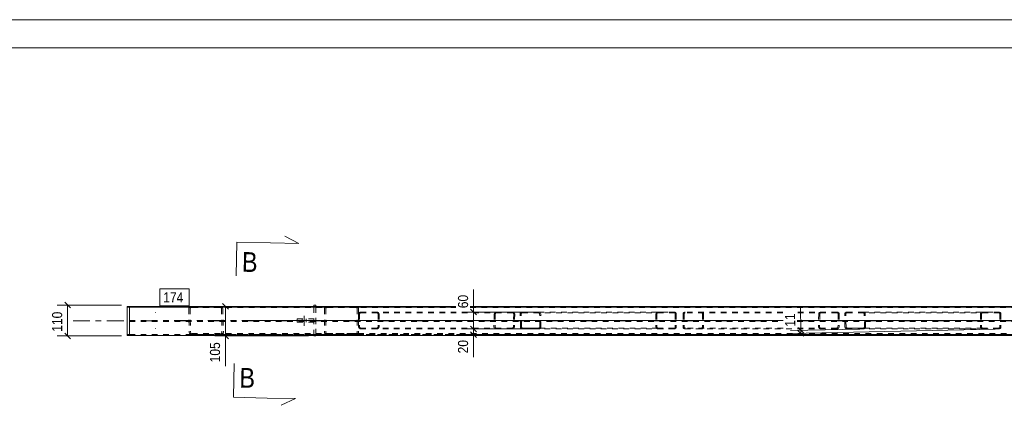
# Model space of a CAD drawing. Header units: millimetres. Extents: x 0 to 914, y 0 to 420.
# Tile 4 of 11: x 96 to 271, y 352 to 420. Entities that reach past the tile are written whole.
import ezdxf

# ---------------------------------------------------------------- set-up
doc = ezdxf.new("R2010")
doc.units = ezdxf.units.MM
for name, pattern in [('XKITLINE00', [0]), ('XKITLINE01', [4, 1, -1, 1, -1]), ('XKITLINE02', [4, 2, -2]), ('XKITLINE03', [6, 3, -1, 1, -1])]:
    doc.linetypes.add(name, pattern=pattern)
for name, color, linetype, lineweight in [('Arkusz rysunku', 3, 'Continuous', 0), ('Element', 2, 'Continuous', 0), ('Przekrój', 7, 'Continuous', 0), ('Wymiar', 4, 'Continuous', 0), ('Znak elementu', 2, 'Continuous', 0), ('Śruba', 3, 'Continuous', 0)]:
    doc.layers.add(name, color=color, linetype=linetype, lineweight=lineweight)
doc.styles.add('ARIAL', font='ARIAL.TTF')

msp = doc.modelspace()

# ---------------------------------------------------------------- linework, layer by layer
at = {"layer": 'Arkusz rysunku', "linetype": 'XKITLINE00', "lineweight": 0}
for p, q in [((914, 420), (0, 420)), ((909, 415), (5, 415))]:
    msp.add_line(p, q, dxfattribs=at)
at = {"layer": 'Element', "linetype": 'XKITLINE00', "lineweight": 0}
for p, q in [((115.18, 363.95), (115.18, 369.09)), ((115.58, 369.09), (115.18, 369.09)), ((115.18, 368.95), (115.58, 368.95)), ((115.58, 369.09), (115.58, 369.08)), ((173.5, 369.09), (115.58, 369.09)), ((115.58, 368.95), (115.58, 369.09)), ((115.58, 369.08), (173.5, 369.08)), ((115.58, 363.94), (115.58, 368.96)), ((115.58, 368.96), (173.5, 368.96)), ((115.58, 368.94), (173.5, 368.94)), ((126.57, 369.09), (155.75, 369.09)), ((126.57, 369.09), (126.57, 369.09)), ((131.66, 369.09), (131.67, 369.09)), ((148.32, 369.34), (148.32, 369.09)), ((148.62, 369.34), (148.32, 369.34)), ((148.62, 369.09), (148.62, 369.34)), ((155.75, 369.09), (155.76, 369.09)), ((664.28, 369.09), (176.02, 369.09)), ((176.02, 369.08), (664.28, 369.08)), ((176.02, 368.96), (664.28, 368.96)), ((176.02, 368.94), (664.28, 368.94)), ((115.18, 363.95), (115.58, 363.95)), ((115.58, 363.94), (664.28, 363.94)), ((148.32, 363.84), (148.32, 363.94)), ((148.32, 363.84), (148.62, 363.84)), ((148.62, 363.84), (148.62, 363.94))]:
    msp.add_line(p, q, dxfattribs=at)
at = {"layer": 'Element', "linetype": 'XKITLINE01', "lineweight": 0}
for p, q in [((115.58, 368.96), (115.58, 369.09)), ((115.58, 363.95), (115.58, 369.09)), ((126.13, 368.85), (126.1, 368.69)), ((126.1, 368.69), (126.19, 364.49)), ((126.23, 368.98), (126.13, 368.85)), ((126.39, 369.06), (126.23, 368.98)), ((126.34, 368.69), (126.36, 368.77)), ((126.34, 368.69), (126.43, 364.49)), ((126.36, 368.77), (126.41, 368.84)), ((126.39, 369.06), (126.57, 369.09)), ((126.41, 368.84), (126.48, 368.88)), ((126.48, 368.88), (126.58, 368.89)), ((155.75, 368.89), (126.58, 368.89)), ((126.58, 368.89), (131.67, 368.89)), ((131.67, 369.09), (131.85, 369.06)), ((131.67, 368.89), (131.76, 368.88)), ((131.76, 368.88), (131.84, 368.84)), ((131.84, 368.84), (131.89, 368.77)), ((132.01, 368.98), (131.85, 369.06)), ((131.89, 368.77), (131.91, 368.69)), ((131.91, 368.69), (132, 364.49)), ((132.12, 368.85), (132.01, 368.98)), ((132.16, 368.69), (132.12, 368.85)), ((132.16, 368.69), (132.25, 364.49)), ((148.32, 363.94), (148.32, 369.09)), ((148.62, 363.94), (148.62, 369.09)), ((148.62, 364.09), (148.62, 369.09)), ((148.62, 369.09), (173.5, 369.09)), ((148.62, 368.89), (173.5, 368.89)), ((150.18, 368.69), (150.21, 368.85)), ((150.18, 368.69), (150.18, 364.49)), ((150.44, 368.77), (150.42, 368.69)), ((150.42, 368.69), (150.42, 364.49)), ((150.49, 368.84), (150.44, 368.77)), ((150.48, 369.06), (150.65, 369.09)), ((150.57, 368.88), (150.49, 368.84)), ((150.66, 368.89), (150.57, 368.88)), ((150.65, 369.09), (150.66, 369.09)), ((155.84, 368.88), (155.75, 368.89)), ((155.76, 369.09), (155.94, 369.06)), ((155.92, 368.84), (155.84, 368.88)), ((155.97, 368.77), (155.92, 368.84)), ((155.99, 368.69), (155.97, 368.77)), ((155.99, 368.69), (155.99, 364.49)), ((156.2, 368.85), (156.24, 368.69)), ((156.24, 368.69), (156.24, 364.49)), ((176.02, 369.09), (623.17, 369.09)), ((176.02, 368.89), (623.17, 368.89)), ((148.32, 366.89), (145.32, 366.89)), ((145.32, 366.89), (145.32, 366.29)), ((148.32, 366.89), (148.32, 366.29)), ((156.24, 367.79), (156.26, 367.91)), ((156.24, 367.79), (156.24, 365.39)), ((156.26, 367.91), (156.34, 368.01)), ((156.34, 368.01), (156.46, 368.07)), ((156.43, 367.85), (156.42, 367.79)), ((156.42, 367.79), (156.42, 365.39)), ((156.47, 367.9), (156.43, 367.85)), ((156.46, 368.07), (156.6, 368.09)), ((156.53, 367.93), (156.47, 367.9)), ((156.6, 367.94), (156.53, 367.93)), ((183.57, 368.09), (156.6, 368.09)), ((183.57, 367.94), (156.6, 367.94)), ((159.51, 368.09), (159.65, 368.07)), ((159.58, 367.93), (159.51, 367.94)), ((159.64, 367.9), (159.58, 367.93)), ((159.67, 367.85), (159.64, 367.9)), ((159.65, 368.07), (159.76, 368.01)), ((159.69, 367.79), (159.67, 367.85)), ((159.69, 367.79), (159.69, 365.39)), ((159.76, 368.01), (159.84, 367.91)), ((159.84, 367.91), (159.87, 367.79)), ((159.87, 367.79), (159.87, 365.39)), ((180.3, 367.79), (180.24, 365.39)), ((180.33, 367.91), (180.3, 367.79)), ((180.41, 368.01), (180.33, 367.91)), ((180.53, 368.07), (180.41, 368.01)), ((180.48, 367.79), (180.43, 365.39)), ((180.48, 367.79), (180.49, 367.85)), ((180.49, 367.85), (180.53, 367.9)), ((180.67, 368.09), (180.53, 368.07)), ((180.53, 367.9), (180.59, 367.93)), ((180.59, 367.93), (180.66, 367.94)), ((183.71, 368.07), (183.57, 368.09)), ((183.57, 367.94), (183.64, 367.93)), ((183.64, 367.93), (183.7, 367.9)), ((183.7, 367.9), (183.74, 367.85)), ((183.75, 367.79), (183.7, 365.39)), ((183.83, 368.01), (183.71, 368.07)), ((183.74, 367.85), (183.75, 367.79)), ((183.91, 367.91), (183.83, 368.01)), ((183.93, 367.79), (183.88, 365.39)), ((183.93, 367.79), (183.91, 367.91)), ((184.92, 367.91), (184.9, 367.79)), ((184.95, 365.39), (184.9, 367.79)), ((185, 368.01), (184.92, 367.91)), ((185.12, 368.07), (185, 368.01)), ((185.08, 367.79), (185.09, 367.85)), ((185.13, 365.39), (185.08, 367.79)), ((185.09, 367.85), (185.13, 367.9)), ((185.25, 368.09), (185.12, 368.07)), ((185.13, 367.9), (185.19, 367.93)), ((185.19, 367.93), (185.26, 367.94)), ((185.25, 368.09), (188.16, 368.09)), ((185.26, 367.94), (209.32, 367.94)), ((185.26, 367.94), (188.17, 367.94)), ((188.16, 368.09), (212.23, 368.09)), ((188.3, 368.07), (188.16, 368.09)), ((188.17, 367.94), (188.24, 367.93)), ((188.24, 367.93), (188.29, 367.9)), ((188.29, 367.9), (188.34, 367.85)), ((188.42, 368.01), (188.3, 368.07)), ((188.34, 367.85), (188.35, 367.79)), ((188.4, 365.39), (188.35, 367.79)), ((188.5, 367.91), (188.42, 368.01)), ((188.53, 367.79), (188.5, 367.91)), ((188.58, 365.39), (188.53, 367.79)), ((208.96, 367.79), (208.99, 367.91)), ((208.96, 367.79), (208.96, 365.39)), ((208.99, 367.91), (209.06, 368.01)), ((209.06, 368.01), (209.18, 368.07)), ((209.15, 367.85), (209.14, 367.79)), ((209.14, 367.79), (209.14, 365.39)), ((209.19, 367.9), (209.15, 367.85)), ((209.18, 368.07), (209.32, 368.09)), ((209.25, 367.93), (209.19, 367.9)), ((209.32, 367.94), (209.25, 367.93)), ((209.32, 368.09), (212.23, 368.09)), ((209.32, 367.94), (212.23, 367.94)), ((212.23, 368.09), (212.37, 368.07)), ((212.3, 367.93), (212.23, 367.94)), ((212.36, 367.9), (212.3, 367.93)), ((212.4, 367.85), (212.36, 367.9)), ((212.37, 368.07), (212.49, 368.01)), ((212.41, 367.79), (212.4, 367.85)), ((212.41, 367.79), (212.41, 365.39)), ((212.49, 368.01), (212.57, 367.91)), ((212.57, 367.91), (212.59, 367.79)), ((212.59, 367.79), (212.59, 365.39)), ((213.8, 367.79), (213.83, 367.91)), ((213.8, 367.79), (213.8, 365.39)), ((213.83, 367.91), (213.91, 368.01)), ((213.91, 368.01), (214.03, 368.07)), ((214, 367.85), (213.98, 367.79)), ((213.98, 367.79), (213.98, 365.39)), ((214.04, 367.9), (214, 367.85)), ((214.03, 368.07), (214.16, 368.09)), ((214.09, 367.93), (214.04, 367.9)), ((214.16, 367.94), (214.09, 367.93)), ((231.49, 368.09), (214.16, 368.09)), ((231.49, 367.94), (214.16, 367.94)), ((217.07, 368.09), (217.21, 368.07)), ((217.14, 367.93), (217.07, 367.94)), ((217.2, 367.9), (217.14, 367.93)), ((217.24, 367.85), (217.2, 367.9)), ((217.21, 368.07), (217.33, 368.01)), ((217.25, 367.79), (217.24, 367.85)), ((217.25, 367.79), (217.25, 365.39)), ((217.33, 368.01), (217.41, 367.91)), ((217.41, 367.91), (217.44, 367.79)), ((217.44, 367.79), (217.44, 365.39)), ((241.14, 368.09), (234.01, 368.09)), ((241.14, 367.94), (234.01, 367.94)), ((237.86, 367.79), (237.81, 365.39)), ((237.89, 367.91), (237.86, 367.79)), ((237.97, 368.01), (237.89, 367.91)), ((238.09, 368.07), (237.97, 368.01)), ((238.04, 367.79), (237.99, 365.39)), ((238.04, 367.79), (238.06, 367.85)), ((238.06, 367.85), (238.1, 367.9)), ((238.23, 368.09), (238.09, 368.07)), ((238.1, 367.9), (238.16, 367.93)), ((238.16, 367.93), (238.23, 367.94)), ((241.28, 368.07), (241.14, 368.09)), ((241.14, 367.94), (241.21, 367.93)), ((241.21, 367.93), (241.26, 367.9)), ((241.26, 367.9), (241.3, 367.85)), ((241.32, 367.79), (241.26, 365.39)), ((241.4, 368.01), (241.28, 368.07)), ((241.3, 367.85), (241.32, 367.79)), ((241.47, 367.91), (241.4, 368.01)), ((241.5, 367.79), (241.45, 365.39)), ((241.5, 367.79), (241.47, 367.91)), ((242.49, 367.91), (242.46, 367.79)), ((242.51, 365.39), (242.46, 367.79)), ((242.56, 368.01), (242.49, 367.91)), ((242.68, 368.07), (242.56, 368.01)), ((242.64, 367.79), (242.66, 367.85)), ((242.7, 365.39), (242.64, 367.79)), ((242.66, 367.85), (242.7, 367.9)), ((242.82, 368.09), (242.68, 368.07)), ((242.7, 367.9), (242.75, 367.93)), ((242.75, 367.93), (242.82, 367.94)), ((242.82, 368.09), (245.73, 368.09)), ((242.82, 367.94), (266.89, 367.94)), ((242.82, 367.94), (245.73, 367.94)), ((245.73, 368.09), (269.8, 368.09)), ((245.87, 368.07), (245.73, 368.09)), ((245.73, 367.94), (245.8, 367.93)), ((245.8, 367.93), (245.86, 367.9)), ((245.86, 367.9), (245.9, 367.85)), ((245.99, 368.01), (245.87, 368.07)), ((245.9, 367.85), (245.92, 367.79)), ((245.97, 365.39), (245.92, 367.79)), ((246.07, 367.91), (245.99, 368.01)), ((246.1, 367.79), (246.07, 367.91)), ((246.15, 365.39), (246.1, 367.79)), ((266.52, 367.79), (266.55, 367.91)), ((266.52, 367.79), (266.52, 365.39)), ((266.55, 367.91), (266.63, 368.01)), ((266.63, 368.01), (266.75, 368.07)), ((266.72, 367.85), (266.71, 367.79)), ((266.71, 367.79), (266.71, 365.39)), ((266.76, 367.9), (266.72, 367.85)), ((266.75, 368.07), (266.89, 368.09)), ((266.82, 367.93), (266.76, 367.9)), ((266.89, 367.94), (266.82, 367.93)), ((266.89, 368.09), (269.8, 368.09)), ((266.89, 367.94), (269.8, 367.94)), ((269.8, 368.09), (269.93, 368.07)), ((269.87, 367.93), (269.8, 367.94)), ((269.92, 367.9), (269.87, 367.93)), ((269.96, 367.85), (269.92, 367.9)), ((269.93, 368.07), (270.05, 368.01)), ((269.98, 367.79), (269.96, 367.85)), ((269.98, 367.79), (269.98, 365.39)), ((270.05, 368.01), (270.13, 367.91)), ((270.13, 367.91), (270.16, 367.79)), ((270.16, 367.79), (270.16, 365.39)), ((115.58, 366.6), (231.52, 366.6)), ((115.58, 366.44), (231.52, 366.44)), ((148.32, 366.29), (145.32, 366.29)), ((156.26, 365.28), (156.24, 365.39)), ((156.34, 365.18), (156.26, 365.28)), ((156.46, 365.12), (156.34, 365.18)), ((156.42, 365.39), (156.43, 365.34)), ((156.43, 365.34), (156.47, 365.29)), ((156.6, 365.09), (156.46, 365.12)), ((156.47, 365.29), (156.53, 365.26)), ((156.53, 365.26), (156.6, 365.24)), ((183.51, 365.24), (156.6, 365.24)), ((183.51, 365.09), (156.6, 365.09)), ((159.51, 365.24), (159.58, 365.26)), ((159.65, 365.12), (159.51, 365.09)), ((159.58, 365.26), (159.64, 365.29)), ((159.64, 365.29), (159.67, 365.34)), ((159.76, 365.18), (159.65, 365.12)), ((159.67, 365.34), (159.69, 365.39)), ((159.84, 365.28), (159.76, 365.18)), ((159.87, 365.39), (159.84, 365.28)), ((180.24, 365.39), (180.27, 365.28)), ((180.27, 365.28), (180.35, 365.18)), ((180.35, 365.18), (180.46, 365.12)), ((180.44, 365.34), (180.43, 365.39)), ((180.48, 365.29), (180.44, 365.34)), ((180.46, 365.12), (180.6, 365.09)), ((180.54, 365.26), (180.48, 365.29)), ((180.6, 365.24), (180.54, 365.26)), ((183.58, 365.26), (183.51, 365.24)), ((183.51, 365.09), (183.65, 365.12)), ((183.64, 365.29), (183.58, 365.26)), ((183.68, 365.34), (183.64, 365.29)), ((183.65, 365.12), (183.77, 365.18)), ((183.7, 365.39), (183.68, 365.34)), ((183.77, 365.18), (183.85, 365.28)), ((183.85, 365.28), (183.88, 365.39)), ((184.95, 365.39), (184.98, 365.28)), ((184.98, 365.28), (185.06, 365.18)), ((185.06, 365.18), (185.18, 365.12)), ((185.15, 365.34), (185.13, 365.39)), ((185.19, 365.29), (185.15, 365.34)), ((185.18, 365.12), (185.32, 365.09)), ((185.25, 365.26), (185.19, 365.29)), ((185.32, 365.24), (185.25, 365.26)), ((209.32, 365.24), (185.32, 365.24)), ((185.32, 365.24), (188.22, 365.24)), ((188.23, 365.09), (185.32, 365.09)), ((188.29, 365.26), (188.22, 365.24)), ((188.23, 365.09), (188.37, 365.12)), ((212.23, 365.09), (188.23, 365.09)), ((188.35, 365.29), (188.29, 365.26)), ((188.39, 365.34), (188.35, 365.29)), ((188.37, 365.12), (188.48, 365.18)), ((188.4, 365.39), (188.39, 365.34)), ((188.48, 365.18), (188.56, 365.28)), ((188.56, 365.28), (188.58, 365.39)), ((208.99, 365.28), (208.96, 365.39)), ((209.06, 365.18), (208.99, 365.28)), ((209.18, 365.12), (209.06, 365.18)), ((209.14, 365.39), (209.15, 365.34)), ((209.15, 365.34), (209.19, 365.29)), ((209.32, 365.09), (209.18, 365.12)), ((209.19, 365.29), (209.25, 365.26)), ((209.25, 365.26), (209.32, 365.24)), ((212.23, 365.24), (209.32, 365.24)), ((209.32, 365.09), (212.23, 365.09)), ((212.23, 365.24), (212.3, 365.26)), ((212.37, 365.12), (212.23, 365.09)), ((212.3, 365.26), (212.36, 365.29)), ((212.36, 365.29), (212.4, 365.34)), ((212.49, 365.18), (212.37, 365.12)), ((212.4, 365.34), (212.41, 365.39)), ((212.57, 365.28), (212.49, 365.18)), ((212.59, 365.39), (212.57, 365.28)), ((213.83, 365.28), (213.8, 365.39)), ((213.91, 365.18), (213.83, 365.28)), ((214.03, 365.12), (213.91, 365.18)), ((213.98, 365.39), (214, 365.34)), ((214, 365.34), (214.04, 365.29)), ((214.16, 365.09), (214.03, 365.12)), ((214.04, 365.29), (214.09, 365.26)), ((214.09, 365.26), (214.16, 365.24)), ((231.55, 365.24), (214.16, 365.24)), ((241.08, 365.09), (214.16, 365.09)), ((217.07, 365.24), (217.14, 365.26)), ((217.21, 365.12), (217.07, 365.09)), ((217.14, 365.26), (217.2, 365.29)), ((217.2, 365.29), (217.24, 365.34)), ((217.33, 365.18), (217.21, 365.12)), ((217.24, 365.34), (217.25, 365.39)), ((217.41, 365.28), (217.33, 365.18)), ((217.44, 365.39), (217.41, 365.28)), ((234.04, 366.6), (664.28, 366.6)), ((234.04, 366.44), (664.28, 366.44)), ((241.08, 365.24), (234.07, 365.24)), ((237.81, 365.39), (237.84, 365.28)), ((237.84, 365.28), (237.91, 365.18)), ((237.91, 365.18), (238.03, 365.12)), ((238, 365.34), (237.99, 365.39)), ((238.04, 365.29), (238, 365.34)), ((238.03, 365.12), (238.17, 365.09)), ((238.1, 365.26), (238.04, 365.29)), ((238.17, 365.24), (238.1, 365.26)), ((241.15, 365.26), (241.08, 365.24)), ((241.08, 365.09), (241.22, 365.12)), ((241.21, 365.29), (241.15, 365.26)), ((241.25, 365.34), (241.21, 365.29)), ((241.22, 365.12), (241.33, 365.18)), ((241.26, 365.39), (241.25, 365.34)), ((241.33, 365.18), (241.42, 365.28)), ((241.42, 365.28), (241.45, 365.39)), ((242.51, 365.39), (242.54, 365.28)), ((242.54, 365.28), (242.63, 365.18)), ((242.63, 365.18), (242.74, 365.12)), ((242.71, 365.34), (242.7, 365.39)), ((242.75, 365.29), (242.71, 365.34)), ((242.74, 365.12), (242.88, 365.09)), ((242.81, 365.26), (242.75, 365.29)), ((242.88, 365.24), (242.81, 365.26)), ((266.89, 365.24), (242.88, 365.24)), ((242.88, 365.24), (245.79, 365.24)), ((245.79, 365.09), (242.88, 365.09)), ((245.86, 365.26), (245.79, 365.24)), ((245.79, 365.09), (245.93, 365.12)), ((269.8, 365.09), (245.79, 365.09)), ((245.92, 365.29), (245.86, 365.26)), ((245.96, 365.34), (245.92, 365.29)), ((245.93, 365.12), (246.05, 365.18)), ((245.97, 365.39), (245.96, 365.34)), ((246.05, 365.18), (246.12, 365.28)), ((246.12, 365.28), (246.15, 365.39)), ((266.55, 365.28), (266.52, 365.39)), ((266.63, 365.18), (266.55, 365.28)), ((266.75, 365.12), (266.63, 365.18)), ((266.71, 365.39), (266.72, 365.34)), ((266.72, 365.34), (266.76, 365.29)), ((266.89, 365.09), (266.75, 365.12)), ((266.76, 365.29), (266.82, 365.26)), ((266.82, 365.26), (266.89, 365.24)), ((269.8, 365.24), (266.89, 365.24)), ((266.89, 365.09), (269.8, 365.09)), ((269.8, 365.24), (269.87, 365.26)), ((269.93, 365.12), (269.8, 365.09)), ((269.87, 365.26), (269.92, 365.29)), ((269.92, 365.29), (269.96, 365.34)), ((270.05, 365.18), (269.93, 365.12)), ((269.96, 365.34), (269.98, 365.39)), ((270.13, 365.28), (270.05, 365.18)), ((270.16, 365.39), (270.13, 365.28)), ((115.18, 364.09), (115.58, 364.09)), ((115.58, 364.1), (664.28, 364.1)), ((115.58, 364.08), (664.28, 364.08)), ((115.58, 363.96), (664.28, 363.96)), ((126.19, 364.49), (126.23, 364.34)), ((126.23, 364.34), (126.34, 364.21)), ((126.34, 364.21), (126.49, 364.12)), ((126.45, 364.42), (126.43, 364.49)), ((126.5, 364.35), (126.45, 364.42)), ((126.49, 364.12), (126.68, 364.09)), ((126.58, 364.31), (126.5, 364.35)), ((126.68, 364.29), (126.58, 364.31)), ((126.68, 364.29), (155.75, 364.29)), ((126.68, 364.09), (155.75, 364.09)), ((131.86, 364.31), (131.77, 364.29)), ((131.77, 364.09), (131.95, 364.12)), ((131.94, 364.35), (131.86, 364.31)), ((131.99, 364.42), (131.94, 364.35)), ((131.95, 364.12), (132.11, 364.21)), ((132, 364.49), (131.99, 364.42)), ((132.11, 364.21), (132.21, 364.34)), ((132.21, 364.34), (132.25, 364.49)), ((623.17, 364.29), (148.62, 364.29)), ((623.17, 364.09), (148.62, 364.09)), ((150.21, 364.34), (150.18, 364.49)), ((150.42, 364.49), (150.44, 364.42)), ((150.44, 364.42), (150.49, 364.35)), ((150.66, 364.09), (150.48, 364.12)), ((150.49, 364.35), (150.57, 364.31)), ((150.57, 364.31), (150.66, 364.29)), ((155.75, 364.29), (155.84, 364.31)), ((155.94, 364.12), (155.75, 364.09)), ((155.84, 364.31), (155.92, 364.35)), ((155.92, 364.35), (155.97, 364.42)), ((155.97, 364.42), (155.99, 364.49)), ((156.24, 364.49), (156.2, 364.34))]:
    msp.add_line(p, q, dxfattribs=at)
at = {"layer": 'Element', "linetype": 'XKITLINE03', "lineweight": 0}
for p, q in [((105.58, 366.52), (231.52, 366.52)), ((123.52, 366.59), (158.85, 366.59)), ((138.62, 366.59), (231.52, 366.59)), ((187.74, 366.59), (152.41, 366.59)), ((216.42, 366.59), (181.09, 366.59)), ((231.52, 366.59), (209.97, 366.59)), ((234.04, 366.59), (633.17, 366.59)), ((245.3, 366.59), (234.04, 366.59)), ((234.04, 366.52), (674.28, 366.52)), ((273.99, 366.59), (238.66, 366.59)), ((302.87, 366.59), (267.54, 366.59))]:
    msp.add_line(p, q, dxfattribs=at)
at = {"layer": 'Element', "linetype": 'XKITLINE01', "lineweight": 0}
for centre, start, end in [((150.61, 368.63), 107.4006, 151.6628), ((155.8, 368.63), 28.3374, 72.5996), ((150.61, 364.56), 208.3374, 252.5996), ((155.8, 364.56), 287.4006, 331.6628)]:
    msp.add_arc(centre, 0.451, start, end, dxfattribs=at)
at = {"layer": 'Przekrój', "linetype": 'XKITLINE00', "lineweight": 0}
for p, q in [((145.62, 380.29), (143.14, 381.59)), ((134.62, 380.52), (134.49, 374.52)), ((134.62, 380.52), (140.62, 380.39)), ((140.62, 380.39), (145.62, 380.29)), ((134.03, 352.96), (134.16, 358.96)), ((134.03, 352.96), (140.03, 352.83)), ((140.03, 352.83), (145.02, 352.73)), ((145.02, 352.73), (142.5, 351.53))]:
    msp.add_line(p, q, dxfattribs=at)
at = {"layer": 'Wymiar', "linetype": 'XKITLINE00', "lineweight": 0}
for p, q in [((176.62, 368.09), (176.62, 372.11)), ((176.62, 368.09), (176.62, 372.11)), ((114.18, 369.34), (102.76, 369.34)), ((104.11, 369.85), (105.13, 368.83)), ((104.62, 363.84), (104.62, 369.34)), ((147.62, 369.09), (130.76, 369.09)), ((132.11, 369.6), (133.13, 368.58)), ((132.62, 363.84), (132.62, 369.09)), ((176.11, 368.6), (177.13, 367.59)), ((234.68, 364.85), (234.59, 368.87)), ((234.68, 364.85), (234.59, 368.87)), ((187.53, 368.09), (174.76, 368.09)), ((176.62, 365.09), (176.62, 368.09)), ((187.59, 365.09), (174.76, 365.09)), ((187.59, 365.09), (174.76, 365.09)), ((176.11, 365.6), (177.13, 364.59)), ((176.11, 365.6), (177.13, 364.59)), ((176.62, 364.1), (176.62, 365.09)), ((245.16, 365.07), (232.82, 364.81)), ((269.16, 365.07), (232.83, 364.29)), ((234.16, 365.35), (235.2, 364.35)), ((114.18, 363.84), (102.76, 363.84)), ((104.11, 364.35), (105.13, 363.33)), ((147.32, 363.84), (130.76, 363.84)), ((132.11, 364.35), (133.13, 363.33)), ((132.62, 363.84), (132.62, 358.49)), ((132.62, 363.84), (132.62, 358.49)), ((663.28, 364.1), (174.76, 364.1)), ((176.11, 364.6), (177.13, 363.59)), ((176.62, 364.1), (176.62, 360.08)), ((176.62, 364.1), (176.62, 360.08)), ((234.17, 364.83), (235.21, 363.83)), ((234.69, 364.33), (234.68, 364.85))]:
    msp.add_line(p, q, dxfattribs=at)
at = {"layer": 'Znak elementu', "linetype": 'XKITLINE00', "lineweight": 0}
for p, q in [((120.98, 372.19), (126.18, 372.19)), ((120.98, 369.19), (120.98, 372.19)), ((126.18, 369.19), (126.18, 372.19)), ((120.98, 369.19), (126.18, 369.19))]:
    msp.add_line(p, q, dxfattribs=at)
at = {"layer": 'Śruba', "linetype": 'XKITLINE02', "lineweight": 0}
for p, q in [((120.18, 368.01), (120.18, 367.96)), ((146.22, 366.89), (146.22, 366.29)), ((146.57, 367.39), (146.57, 365.64)), ((146.92, 366.89), (146.92, 366.29)), ((120.18, 365.21), (120.18, 365.17))]:
    msp.add_line(p, q, dxfattribs=at)

# ---------------------------------------------------------------- texts
at = {"layer": 'Przekrój', "style": 'ARIAL', "width": 0.85}
for p in [(135.51, 375.25), (135.06, 354.69)]:
    msp.add_text('B', height=3.5, rotation=-1.2319, dxfattribs=at).set_placement(p)
at = {"layer": 'Wymiar', "style": 'ARIAL', "width": 0.85}
for s, rotation, p in [('60', 90.0002, (175.66, 368.77)), ('110', 90.0002, (103.66, 364.59)), ('11', 91.2321, (233.7, 365.5)), ('105', 90.0002, (131.66, 359.16)), ('20', 90.0002, (175.66, 360.75))]:
    msp.add_text(s, height=1.8, rotation=rotation, dxfattribs=at).set_placement(p)
at = {"layer": 'Znak elementu', "style": 'ARIAL', "width": 0.85}
msp.add_text('174', height=1.8, dxfattribs=at).set_placement((121.58, 369.79))

doc.saveas('drawing.dxf')
